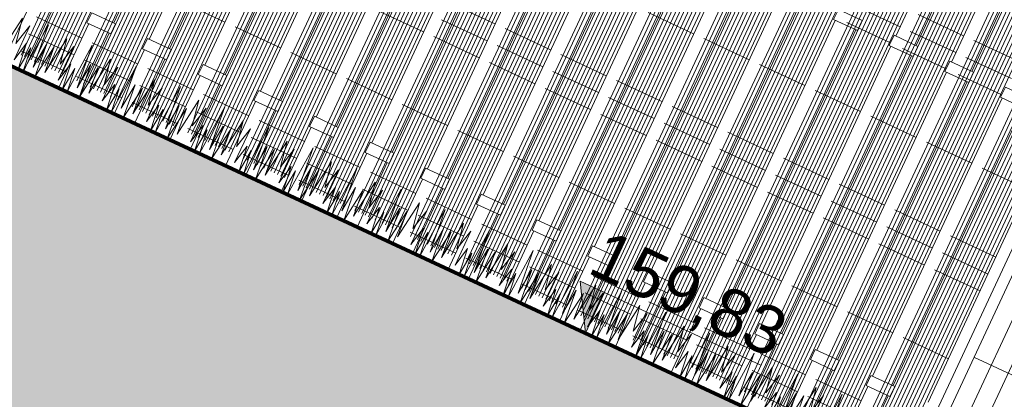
# Model space of a CAD drawing. Header units: millimetres. Extents: x 1962 to 3194, y -795 to -219.
# Tile 78 of 256: x 2250.32 to 2252.95, y -376.84 to -375.83. Entities that reach past the tile are written whole.
import ezdxf

# ---------------------------------------------------------------- set-up
doc = ezdxf.new("R2010")
doc.units = ezdxf.units.MM
doc.layers.get('0').update_dxf_attribs({"lineweight": 5})
for name, color, linetype, lineweight in [('A_hatch przekroje', 125, 'Continuous', 9), ('A_koty wysokośc.', 53, 'Continuous', 9), ('A_ogrodzenie 2_4m', 45, 'Continuous', 9), ('A_przekrojowe', 42, 'Continuous', 9), ('A_widok', 142, 'Continuous', 9)]:
    doc.layers.add(name, color=color, linetype=linetype, lineweight=lineweight)
doc.styles.get("Standard").update_dxf_attribs({"font": 'arial.ttf'})

# ---------------------------------------------------------------- blocks, each defined once
blk = doc.blocks.new('zw$CA91')
at = {"layer": 'A_koty wysokośc.'}
h = blk.add_hatch(color=256, dxfattribs=at)
h.dxf.hatch_style = 1
h.paths.add_polyline_path([(-0.448, 0.753), (0, 0), (0, 0.753)])
blk.add_lwpolyline([(2.874, 0.753), (-0.448, 0.753), (0, 0), (0, 0.753)], dxfattribs=at)
blk = doc.blocks.new('zw$607D')
at = {"layer": 'A_hatch przekroje'}
h = blk.add_hatch(dxfattribs=at)
h.set_pattern_fill('EARTH2', color=256, scale=0.03, angle=69.9782, style=2)
h.set_pattern_definition([(225, (-78.4693, 4.5083), (1e-16, -1.077631), [0.3429, -0.4191]), (225, (-78.2268, 4.2658), (1e-16, -1.077631), [0.3429, -0.4191]), (225, (-78.2861, 4.3251), (1e-16, -1.077631), [0.35052, -0.41148]), (225, (-78.34535, 4.3843), (1e-16, -1.077631), [0.35052, -0.41148]), (225, (-78.4046, 4.4436), (1e-16, -1.077631), [0.35052, -0.41148]), (225, (-78.4046, 4.9824), (1e-16, -1.077631), [0.3429, -0.4191]), (225, (-78.34535, 4.92315), (1e-16, -1.077631), [0.3429, -0.4191]), (225, (-78.2861, 4.8639), (1e-16, -1.077631), [0.3429, -0.4191]), (225, (-78.2268, 4.8046), (1e-16, -1.077631), [0.3429, -0.4191]), (225, (-78.4693, 5.0471), (1e-16, -1.077631), [0.3429, -0.4191]), (315, (-78.98654, 4.5298), (1.077631, 0), [0.3429, -0.4191]), (315, (-78.7387, 4.7777), (1.077631, 0), [0.3429, -0.4191]), (315, (-78.80334, 4.713), (1.077631, 0), [0.3429, -0.4191]), (315, (-78.8626, 4.65374), (1.077631, 0), [0.3429, -0.4191]), (315, (-78.9219, 4.5945), (1.077631, 0), [0.3429, -0.4191]), (315, (-78.3831, 4.5945), (1.077631, 0), [0.35052, -0.41148]), (315, (-78.3238, 4.65374), (1.077631, 0), [0.35052, -0.41148]), (315, (-78.2645, 4.713), (1.077631, 0), [0.35052, -0.41148]), (315, (-78.1999, 4.7777), (1.077631, 0), [0.3429, -0.4191]), (315, (-78.4423, 4.5352), (1.077631, 0), [0.3429, -0.4191])])
h.paths.add_polyline_path([(-131.3806, -0.9503), (-128.5486, -0.9503), (-128.1695, -0.6713), (-127.4013, -0.6606), (-127.1193, -0.9285), (-126.3193, -0.9285), (-125.7914, -0.54), (-24.0282, -0.54), (-23.6193, -0.9285), (-22.8193, -0.9285), (-22.4739, -0.6743), (-5.3893, -1.0103), (-4.8842, -0.5), (-0.6149, -0.5), (-0.12, 0), (-5.9893, 0), (-5.9893, 0.02), (-6.0693, 0.02), (-6.0693, -0.03), (-6.2693, -0.03), (-6.2693, -0.11), (-6.0693, -0.11), (-6.0693, -0.16), (-6.0693, -0.28), (-6.0978, -0.2995), (-6.1093, -0.36), (-5.8893, -0.36), (-5.8893, -0.5003), (-6.2585, -0.5003), (-24.3693, -0.1369), (-24.3693, -0.04), (-24.1093, -0.04), (-24.1093, 0.09), (-24.2093, 0.24), (-24.2093, 0.34), (-24.2693, 0.34), (-24.2693, 0.24), (-24.3693, 0.09), (-24.3693, 0.0473), (-26.8255, -0.004), (-26.8255, -0.264), (-27.0855, -0.264), (-27.0855, -0.004), (-30.3119, 0.0634), (-33.5384, -0.004), (-33.5384, -0.264), (-33.7984, -0.264), (-33.7984, -0.004), (-35.9184, 0.0403), (-38.0384, -0.004), (-38.0384, -0.264), (-38.2984, -0.264), (-38.2984, -0.004), (-40.4184, 0.0403), (-42.5384, -0.004), (-42.5384, -0.264), (-42.7984, -0.264), (-42.7984, -0.004), (-44.9184, 0.0403), (-47.0384, -0.004), (-47.0384, -0.264), (-47.2984, -0.264), (-47.2984, -0.004), (-49.4184, 0.0403), (-51.5384, -0.004), (-51.5384, -0.264), (-51.7984, -0.264), (-51.7984, -0.004), (-53.9184, 0.0403), (-56.0384, -0.004), (-56.0384, -0.264), (-56.2984, -0.264), (-56.2984, -0.004), (-58.4184, 0.0403), (-60.5384, -0.004), (-60.5384, -0.264), (-60.7984, -0.264), (-60.7984, -0.004), (-62.9184, 0.0403), (-65.0384, -0.004), (-65.0384, -0.264), (-65.2984, -0.264), (-65.2984, -0.004), (-67.4184, 0.0403), (-69.5384, -0.004), (-69.5384, -0.264), (-69.7984, -0.264), (-69.7984, -0.004), (-71.9184, 0.0403), (-74.0384, -0.004), (-74.0384, -0.264), (-74.2984, -0.264), (-74.2984, -0.004), (-76.4184, 0.0403), (-78.5384, -0.004), (-78.5384, -0.264), (-78.7984, -0.264), (-78.7984, -0.004), (-80.9184, 0.0403), (-83.0384, -0.004), (-83.0384, -0.264), (-83.2984, -0.264), (-83.2984, -0.004), (-85.4184, 0.0403), (-87.5384, -0.004), (-87.5384, -0.264), (-87.7984, -0.264), (-87.7984, -0.004), (-89.9184, 0.0403), (-92.0384, -0.004), (-92.0384, -0.264), (-92.2984, -0.264), (-92.2984, -0.004), (-94.4184, 0.0403), (-96.5384, -0.004), (-96.5384, -0.264), (-96.7984, -0.264), (-96.7984, -0.004), (-98.9184, 0.0403), (-101.0384, -0.004), (-101.0384, -0.264), (-101.2984, -0.264), (-101.2984, -0.004), (-103.4184, 0.0403), (-105.5384, -0.004), (-105.5384, -0.264), (-105.7984, -0.264), (-105.7984, -0.004), (-107.9184, 0.0403), (-110.0384, -0.004), (-110.0384, -0.264), (-110.2984, -0.264), (-110.2984, -0.004), (-112.4184, 0.0403), (-114.5384, -0.004), (-114.5384, -0.264), (-114.7984, -0.264), (-114.7984, -0.004), (-116.9184, 0.0403), (-119.0384, -0.004), (-119.0384, -0.264), (-119.2984, -0.264), (-119.2984, -0.004), (-121.4184, 0.0403), (-123.5384, -0.004), (-123.5384, -0.264), (-123.7984, -0.264), (-123.7984, -0.004), (-125.5693, 0.033), (-125.5693, 0.09), (-125.6693, 0.24), (-125.6693, 0.34), (-125.7293, 0.34), (-125.7293, 0.24), (-125.8293, 0.09), (-125.8293, 0.0384), (-125.8293, -0.04), (-125.5693, -0.04), (-125.5693, -0.1369), (-128.1493, -0.1829), (-128.1493, -0.08), (-127.9293, -0.08), (-127.9408, -0.0195), (-127.9693, 0), (-127.9693, 0.3), (-128.0493, 0.3), (-128.0493, 0.27), (-132.6493, 0.27)])
h.paths.add_polyline_path([(-128.1493, -0.08), (-128.1093, 0.2), (-128.0493, 0.2), (-128.0493, 0), (-128.0493, -0.0195), (-127.9408, -0.0195), (-127.9293, -0.08)], flags=16)
at = {"layer": 'A_ogrodzenie 2_4m'}
for p, q in [((-128.9486, 2.77), (-128.9486, 0.34)), ((-128.8682, 0.34), (-128.8682, 2.77)), ((-128.8182, 0.34), (-128.8182, 2.77)), ((-131.5669, 0.3076), (-131.5669, 2.7376)), ((-131.5569, 0.3076), (-131.5569, 2.7376)), ((-131.5469, 0.3076), (-131.5469, 2.7376)), ((-131.5369, 0.3076), (-131.5369, 2.7376)), ((-131.5269, 0.3076), (-131.5269, 2.7376)), ((-131.5169, 0.3076), (-131.5169, 2.7376)), ((-131.5069, 0.3076), (-131.5069, 2.7376)), ((-131.4969, 0.3076), (-131.4969, 2.7376)), ((-131.4869, 0.3076), (-131.4869, 2.7376)), ((-131.4769, 0.3076), (-131.4769, 2.7376)), ((-131.4669, 0.3076), (-131.4669, 2.7376)), ((-131.4569, 0.3076), (-131.4569, 2.7376)), ((-131.4469, 0.3076), (-131.4469, 2.7376)), ((-131.4029, 0.3076), (-131.4029, 2.7376)), ((-131.3929, 0.3076), (-131.3929, 2.7376)), ((-131.3829, 0.3076), (-131.3829, 2.7376)), ((-131.3729, 0.3076), (-131.3729, 2.7376)), ((-131.3629, 0.3076), (-131.3629, 2.7376)), ((-131.3529, 0.3076), (-131.3529, 2.7376)), ((-131.3429, 0.3076), (-131.3429, 2.7376)), ((-131.3329, 0.3076), (-131.3329, 2.7376)), ((-131.3229, 0.3076), (-131.3229, 2.7376)), ((-131.3129, 0.3076), (-131.3129, 2.7376)), ((-131.3029, 0.3076), (-131.3029, 2.7376)), ((-131.2929, 0.3076), (-131.2929, 2.7376)), ((-131.2829, 0.3076), (-131.2829, 2.7376)), ((-131.239, 0.3076), (-131.239, 2.7376)), ((-131.229, 0.3076), (-131.229, 2.7376)), ((-131.219, 0.3076), (-131.219, 2.7376)), ((-131.209, 0.3076), (-131.209, 2.7376)), ((-131.199, 0.3076), (-131.199, 2.7376)), ((-131.189, 0.3076), (-131.189, 2.7376)), ((-131.179, 0.3076), (-131.179, 2.7376)), ((-131.169, 0.3076), (-131.169, 2.7376)), ((-131.159, 0.3076), (-131.159, 2.7376)), ((-131.149, 0.3076), (-131.149, 2.7376)), ((-131.139, 0.3076), (-131.139, 2.7376)), ((-131.129, 0.3076), (-131.129, 2.7376)), ((-131.119, 0.3076), (-131.119, 2.7376)), ((-131.075, 0.3076), (-131.075, 2.7376)), ((-131.065, 0.3076), (-131.065, 2.7376)), ((-131.055, 0.3076), (-131.055, 2.7376)), ((-131.045, 0.3076), (-131.045, 2.7376)), ((-131.035, 0.3076), (-131.035, 2.7376)), ((-131.025, 0.3076), (-131.025, 2.7376)), ((-131.015, 0.3076), (-131.015, 2.7376)), ((-131.005, 0.3076), (-131.005, 2.7376)), ((-130.995, 0.3076), (-130.995, 2.7376)), ((-130.985, 0.3076), (-130.985, 2.7376)), ((-130.975, 0.3076), (-130.975, 2.7376)), ((-130.965, 0.3076), (-130.965, 2.7376)), ((-130.955, 0.3076), (-130.955, 2.7376)), ((-130.911, 0.3076), (-130.911, 2.7376)), ((-130.901, 0.3076), (-130.901, 2.7376)), ((-130.891, 0.3076), (-130.891, 2.7376)), ((-130.881, 0.3076), (-130.881, 2.7376)), ((-130.871, 0.3076), (-130.871, 2.7376)), ((-130.861, 0.3076), (-130.861, 2.7376)), ((-130.851, 0.3076), (-130.851, 2.7376)), ((-130.841, 0.3076), (-130.841, 2.7376)), ((-130.831, 0.3076), (-130.831, 2.7376)), ((-130.821, 0.3076), (-130.821, 2.7376)), ((-130.811, 0.3076), (-130.811, 2.7376)), ((-130.801, 0.3076), (-130.801, 2.7376)), ((-130.791, 0.3076), (-130.791, 2.7376)), ((-130.747, 0.3076), (-130.747, 2.7376)), ((-130.737, 0.3076), (-130.737, 2.7376)), ((-130.727, 0.3076), (-130.727, 2.7376)), ((-130.717, 0.3076), (-130.717, 2.7376)), ((-130.707, 0.3076), (-130.707, 2.7376)), ((-130.697, 0.3076), (-130.697, 2.7376)), ((-130.687, 0.3076), (-130.687, 2.7376)), ((-130.677, 0.3076), (-130.677, 2.7376)), ((-130.667, 0.3076), (-130.667, 2.7376)), ((-130.657, 0.3076), (-130.657, 2.7376)), ((-130.647, 0.3076), (-130.647, 2.7376)), ((-130.637, 0.3076), (-130.637, 2.7376)), ((-130.627, 0.3076), (-130.627, 2.7376)), ((-130.583, 0.3076), (-130.583, 2.7376)), ((-130.573, 0.3076), (-130.573, 2.7376)), ((-130.563, 0.3076), (-130.563, 2.7376)), ((-130.553, 0.3076), (-130.553, 2.7376)), ((-130.543, 0.3076), (-130.543, 2.7376)), ((-130.533, 0.3076), (-130.533, 2.7376)), ((-130.523, 0.3076), (-130.523, 2.7376)), ((-130.513, 0.3076), (-130.513, 2.7376)), ((-130.503, 0.3076), (-130.503, 2.7376)), ((-130.493, 0.3076), (-130.493, 2.7376)), ((-130.483, 0.3076), (-130.483, 2.7376)), ((-130.473, 0.3076), (-130.473, 2.7376)), ((-130.463, 0.3076), (-130.463, 2.7376)), ((-130.419, 0.3076), (-130.419, 2.7376)), ((-130.409, 0.3076), (-130.409, 2.7376)), ((-130.399, 0.3076), (-130.399, 2.7376)), ((-130.389, 0.3076), (-130.389, 2.7376)), ((-130.379, 0.3076), (-130.379, 2.7376)), ((-130.369, 0.3076), (-130.369, 2.7376)), ((-130.359, 0.3076), (-130.359, 2.7376)), ((-130.349, 0.3076), (-130.349, 2.7376)), ((-130.339, 0.3076), (-130.339, 2.7376)), ((-130.329, 0.3076), (-130.329, 2.7376)), ((-130.319, 0.3076), (-130.319, 2.7376)), ((-130.309, 0.3076), (-130.309, 2.7376)), ((-130.299, 0.3076), (-130.299, 2.7376)), ((-130.255, 0.3076), (-130.255, 2.7376)), ((-130.245, 0.3076), (-130.245, 2.7376)), ((-130.235, 0.3076), (-130.235, 2.7376)), ((-130.225, 0.3076), (-130.225, 2.7376)), ((-130.215, 0.3076), (-130.215, 2.7376)), ((-130.205, 0.3076), (-130.205, 2.7376)), ((-130.195, 0.3076), (-130.195, 2.7376)), ((-130.185, 0.3076), (-130.185, 2.7376)), ((-130.175, 0.3076), (-130.175, 2.7376)), ((-130.165, 0.3076), (-130.165, 2.7376)), ((-130.155, 0.3076), (-130.155, 2.7376)), ((-130.145, 0.3076), (-130.145, 2.7376)), ((-130.135, 0.3076), (-130.135, 2.7376)), ((-130.091, 0.3076), (-130.091, 2.7376)), ((-130.081, 0.3076), (-130.081, 2.7376)), ((-130.071, 0.3076), (-130.071, 2.7376)), ((-130.061, 0.3076), (-130.061, 2.7376)), ((-130.051, 0.3076), (-130.051, 2.7376)), ((-130.041, 0.3076), (-130.041, 2.7376)), ((-130.031, 0.3076), (-130.031, 2.7376)), ((-130.021, 0.3076), (-130.021, 2.7376)), ((-130.011, 0.3076), (-130.011, 2.7376)), ((-130.001, 0.3076), (-130.001, 2.7376)), ((-129.991, 0.3076), (-129.991, 2.7376)), ((-129.981, 0.3076), (-129.981, 2.7376)), ((-129.971, 0.3076), (-129.971, 2.7376)), ((-129.927, 0.3076), (-129.927, 2.7376)), ((-129.917, 0.3076), (-129.917, 2.7376)), ((-129.907, 0.3076), (-129.907, 2.7376)), ((-129.897, 0.3076), (-129.897, 2.7376)), ((-129.887, 0.3076), (-129.887, 2.7376)), ((-129.877, 0.3076), (-129.877, 2.7376)), ((-129.867, 0.3076), (-129.867, 2.7376)), ((-129.857, 0.3076), (-129.857, 2.7376)), ((-129.847, 0.3076), (-129.847, 2.7376)), ((-129.837, 0.3076), (-129.837, 2.7376)), ((-129.827, 0.3076), (-129.827, 2.7376)), ((-129.817, 0.3076), (-129.817, 2.7376)), ((-129.807, 0.3076), (-129.807, 2.7376)), ((-129.763, 0.3076), (-129.763, 2.7376)), ((-129.753, 0.3076), (-129.753, 2.7376)), ((-129.743, 0.3076), (-129.743, 2.7376)), ((-129.733, 0.3076), (-129.733, 2.7376)), ((-129.723, 0.3076), (-129.723, 2.7376)), ((-129.713, 0.3076), (-129.713, 2.7376)), ((-129.703, 0.3076), (-129.703, 2.7376)), ((-129.693, 0.3076), (-129.693, 2.7376)), ((-129.683, 0.3076), (-129.683, 2.7376)), ((-129.673, 0.3076), (-129.673, 2.7376)), ((-129.663, 0.3076), (-129.663, 2.7376)), ((-129.653, 0.3076), (-129.653, 2.7376)), ((-129.643, 0.3076), (-129.643, 2.7376)), ((-129.599, 0.3076), (-129.599, 2.7376)), ((-129.589, 0.3076), (-129.589, 2.7376)), ((-129.579, 0.3076), (-129.579, 2.7376)), ((-129.569, 0.3076), (-129.569, 2.7376)), ((-129.559, 0.3076), (-129.559, 2.7376)), ((-129.549, 0.3076), (-129.549, 2.7376)), ((-129.539, 0.3076), (-129.539, 2.7376)), ((-129.529, 0.3076), (-129.529, 2.7376)), ((-129.519, 0.3076), (-129.519, 2.7376)), ((-129.509, 0.3076), (-129.509, 2.7376)), ((-129.499, 0.3076), (-129.499, 2.7376)), ((-129.489, 0.3076), (-129.489, 2.7376)), ((-129.479, 0.3076), (-129.479, 2.7376)), ((-129.435, 0.3076), (-129.435, 2.7376)), ((-129.425, 0.3076), (-129.425, 2.7376)), ((-129.415, 0.3076), (-129.415, 2.7376)), ((-129.405, 0.3076), (-129.405, 2.7376)), ((-129.395, 0.3076), (-129.395, 2.7376)), ((-129.385, 0.3076), (-129.385, 2.7376)), ((-129.375, 0.3076), (-129.375, 2.7376)), ((-129.365, 0.3076), (-129.365, 2.7376)), ((-129.355, 0.3076), (-129.355, 2.7376)), ((-129.345, 0.3076), (-129.345, 2.7376)), ((-129.335, 0.3076), (-129.335, 2.7376)), ((-129.325, 0.3076), (-129.325, 2.7376)), ((-129.315, 0.3076), (-129.315, 2.7376)), ((-129.271, 0.3076), (-129.271, 2.7376)), ((-129.261, 0.3076), (-129.261, 2.7376)), ((-129.251, 0.3076), (-129.251, 2.7376)), ((-129.241, 0.3076), (-129.241, 2.7376)), ((-129.231, 0.3076), (-129.231, 2.7376)), ((-129.221, 0.3076), (-129.221, 2.7376)), ((-129.211, 0.3076), (-129.211, 2.7376)), ((-129.201, 0.3076), (-129.201, 2.7376)), ((-129.191, 0.3076), (-129.191, 2.7376)), ((-129.181, 0.3076), (-129.181, 2.7376)), ((-129.171, 0.3076), (-129.171, 2.7376)), ((-129.161, 0.3076), (-129.161, 2.7376)), ((-129.151, 0.3076), (-129.151, 2.7376)), ((-129.107, 0.3076), (-129.107, 2.7376)), ((-129.097, 0.3076), (-129.097, 2.7376)), ((-129.087, 0.3076), (-129.087, 2.7376)), ((-129.077, 0.3076), (-129.077, 2.7376)), ((-129.067, 0.3076), (-129.067, 2.7376)), ((-129.057, 0.3076), (-129.057, 2.7376)), ((-129.047, 0.3076), (-129.047, 2.7376)), ((-129.037, 0.3076), (-129.037, 2.7376)), ((-129.027, 0.3076), (-129.027, 2.7376)), ((-129.017, 0.3076), (-129.017, 2.7376)), ((-129.007, 0.3076), (-129.007, 2.7376)), ((-128.997, 0.3076), (-128.997, 2.7376)), ((-128.987, 0.3076), (-128.987, 2.7376)), ((-129.4406, 1.4176), (-129.3066, 1.4176)), ((-129.2766, 1.4176), (-129.1426, 1.4176)), ((-129.6046, 1.3676), (-129.4706, 1.3676)), ((-129.4406, 1.3676), (-129.3066, 1.3676)), ((-129.2766, 1.3676), (-129.1426, 1.3676)), ((-129.6046, 1.3176), (-129.4756, 1.3176)), ((-129.4406, 1.3176), (-129.3116, 1.3176)), ((-129.2766, 1.3176), (-129.1476, 1.3176)), ((-130.0966, 1.1176), (-129.9626, 1.1176)), ((-129.9326, 1.1176), (-129.7986, 1.1176)), ((-129.7686, 1.1176), (-129.6346, 1.1176)), ((-129.6046, 1.1176), (-129.4706, 1.1176)), ((-129.4406, 1.1176), (-129.3066, 1.1176)), ((-129.2766, 1.1176), (-129.1426, 1.1176)), ((-129.1126, 1.1176), (-128.9786, 1.1176)), ((-130.5886, 0.9176), (-130.4546, 0.9176)), ((-130.4246, 0.9176), (-130.2906, 0.9176)), ((-130.2606, 0.9176), (-130.1266, 0.9176)), ((-130.0966, 0.9176), (-129.9626, 0.9176)), ((-129.9326, 0.9176), (-129.7986, 0.9176)), ((-129.7686, 0.9176), (-129.6346, 0.9176)), ((-129.6046, 0.9176), (-129.4706, 0.9176)), ((-129.4406, 0.9176), (-129.3066, 0.9176)), ((-129.2766, 0.9176), (-129.1426, 0.9176)), ((-129.1126, 0.9176), (-128.9786, 0.9176)), ((-130.5886, 0.8676), (-130.4546, 0.8676)), ((-130.4246, 0.8676), (-130.2906, 0.8676)), ((-130.2606, 0.8676), (-130.1266, 0.8676)), ((-130.0966, 0.8676), (-129.9626, 0.8676)), ((-129.9326, 0.8676), (-129.7986, 0.8676)), ((-129.7686, 0.8676), (-129.6346, 0.8676)), ((-129.6046, 0.8676), (-129.4706, 0.8676)), ((-129.4406, 0.8676), (-129.3066, 0.8676)), ((-129.2766, 0.8676), (-129.1426, 0.8676)), ((-129.1126, 0.8676), (-128.9786, 0.8676)), ((-130.7526, 0.8176), (-130.6186, 0.8176)), ((-130.5886, 0.8176), (-130.4546, 0.8176)), ((-130.4246, 0.8176), (-130.2906, 0.8176)), ((-130.2606, 0.8176), (-130.1266, 0.8176)), ((-130.0966, 0.8176), (-129.9626, 0.8176)), ((-129.9326, 0.8176), (-129.7986, 0.8176)), ((-129.7686, 0.8176), (-129.6346, 0.8176)), ((-129.6046, 0.8176), (-129.4706, 0.8176)), ((-129.4406, 0.8176), (-129.3066, 0.8176)), ((-129.2766, 0.8176), (-129.1426, 0.8176)), ((-129.1126, 0.8176), (-128.9786, 0.8176)), ((-128.9186, 0.65), (-128.6591, 0.65)), ((-131.2445, 0.6176), (-131.1105, 0.6176)), ((-131.0805, 0.6176), (-130.9466, 0.6176)), ((-130.9166, 0.6176), (-130.7826, 0.6176)), ((-130.7526, 0.6176), (-130.6186, 0.6176)), ((-130.5886, 0.6176), (-130.4546, 0.6176)), ((-130.4246, 0.6176), (-130.2906, 0.6176)), ((-130.2606, 0.6176), (-130.1266, 0.6176)), ((-130.0966, 0.6176), (-129.9626, 0.6176)), ((-129.9326, 0.6176), (-129.7986, 0.6176)), ((-129.7686, 0.6176), (-129.6346, 0.6176)), ((-129.6046, 0.6176), (-129.4706, 0.6176)), ((-129.4406, 0.6176), (-129.3066, 0.6176)), ((-129.2766, 0.6176), (-129.1426, 0.6176)), ((-129.1126, 0.6176), (-128.9786, 0.6176)), ((-131.5725, 0.4176), (-131.4385, 0.4176)), ((-131.4085, 0.4176), (-131.2745, 0.4176)), ((-131.2445, 0.4176), (-131.1105, 0.4176)), ((-131.0805, 0.4176), (-130.9466, 0.4176)), ((-130.9166, 0.4176), (-130.7826, 0.4176)), ((-130.7526, 0.4176), (-130.6186, 0.4176)), ((-130.5886, 0.4176), (-130.4546, 0.4176)), ((-130.4246, 0.4176), (-130.2906, 0.4176)), ((-130.2606, 0.4176), (-130.1266, 0.4176)), ((-130.0966, 0.4176), (-129.9626, 0.4176)), ((-129.9326, 0.4176), (-129.7986, 0.4176)), ((-129.7686, 0.4176), (-129.6346, 0.4176)), ((-129.6046, 0.4176), (-129.4706, 0.4176)), ((-129.4406, 0.4176), (-129.3066, 0.4176)), ((-129.2766, 0.4176), (-129.1426, 0.4176)), ((-131.5725, 0.3676), (-131.4385, 0.3676)), ((-131.4085, 0.3676), (-131.2745, 0.3676)), ((-131.2445, 0.3676), (-131.1105, 0.3676)), ((-131.0805, 0.3676), (-130.9466, 0.3676)), ((-130.9166, 0.3676), (-130.7826, 0.3676)), ((-130.7526, 0.3676), (-130.6186, 0.3676)), ((-130.5886, 0.3676), (-130.4546, 0.3676)), ((-130.4246, 0.3676), (-130.2906, 0.3676)), ((-130.2606, 0.3676), (-130.1266, 0.3676)), ((-130.0966, 0.3676), (-129.9626, 0.3676)), ((-129.9326, 0.3676), (-129.7986, 0.3676)), ((-129.7686, 0.3676), (-129.6346, 0.3676)), ((-129.6046, 0.3676), (-129.4706, 0.3676)), ((-129.4406, 0.3676), (-129.3066, 0.3676)), ((-129.2766, 0.3676), (-129.1426, 0.3676)), ((-131.5725, 0.3176), (-131.4385, 0.3176)), ((-131.4085, 0.3176), (-131.2745, 0.3176)), ((-131.2445, 0.3176), (-131.1105, 0.3176)), ((-131.0805, 0.3176), (-130.9466, 0.3176)), ((-130.9166, 0.3176), (-130.7826, 0.3176)), ((-130.7526, 0.3176), (-130.6186, 0.3176)), ((-130.5886, 0.3176), (-130.4546, 0.3176)), ((-130.4246, 0.3176), (-130.2906, 0.3176)), ((-130.2606, 0.3176), (-130.1266, 0.3176)), ((-130.0966, 0.3176), (-129.9626, 0.3176)), ((-129.9326, 0.3176), (-129.7986, 0.3176)), ((-129.7686, 0.3176), (-129.6346, 0.3176)), ((-129.6046, 0.3176), (-129.4706, 0.3176)), ((-129.4406, 0.3176), (-129.3066, 0.3176))]:
    blk.add_line(p, q, dxfattribs=at)
for points in [[(-129.4706, 1.34), (-129.4706, 1.96)], [(-129.4706, 1.34), (-129.4706, 1.96)], [(-129.4106, 1.96), (-129.4106, 1.34)], [(-129.3066, 1.34), (-129.3066, 1.96)], [(-129.3066, 1.34), (-129.3066, 1.96)], [(-129.2466, 1.96), (-129.2466, 1.34)], [(-129.5696, 1.34), (-129.6396, 1.34), (-129.6396, 1.31), (-129.5696, 1.31), (-129.5696, 1.34)], [(-129.4056, 1.34), (-129.4756, 1.34), (-129.4756, 1.31), (-129.4056, 1.31), (-129.4056, 1.34)], [(-129.2416, 1.34), (-129.3116, 1.34), (-129.3116, 1.31), (-129.2416, 1.31), (-129.2416, 1.34)], [(-129.0776, 1.34), (-129.1476, 1.34), (-129.1476, 1.31), (-129.0776, 1.31), (-129.0776, 1.34)], [(-131.3785, 1.31), (-131.3785, 0.49)], [(-131.2745, 0.49), (-131.2745, 1.31)], [(-131.2745, 0.49), (-131.2745, 1.31)], [(-131.2145, 1.31), (-131.2145, 0.49)], [(-131.1105, 0.49), (-131.1105, 1.31)], [(-131.1105, 0.49), (-131.1105, 1.31)], [(-131.0505, 1.31), (-131.0505, 0.49)], [(-130.9466, 0.49), (-130.9466, 1.31)], [(-130.9466, 0.49), (-130.9466, 1.31)], [(-130.8866, 1.31), (-130.8866, 0.49)], [(-130.7826, 0.49), (-130.7826, 1.31)], [(-130.7826, 0.49), (-130.7826, 1.31)], [(-130.7226, 1.31), (-130.7226, 0.49)], [(-130.6186, 0.49), (-130.6186, 1.31)], [(-130.6186, 0.49), (-130.6186, 1.31)], [(-130.5586, 1.31), (-130.5586, 0.49)], [(-130.4546, 0.49), (-130.4546, 1.31)], [(-130.4546, 0.49), (-130.4546, 1.31)], [(-130.3946, 1.31), (-130.3946, 0.49)], [(-130.2906, 0.49), (-130.2906, 1.31)], [(-130.2906, 0.49), (-130.2906, 1.31)], [(-130.2306, 1.31), (-130.2306, 0.49)], [(-130.1266, 0.49), (-130.1266, 1.31)], [(-130.1266, 0.49), (-130.1266, 1.31)], [(-130.0666, 1.31), (-130.0666, 0.49)], [(-129.9626, 0.49), (-129.9626, 1.31)], [(-129.9626, 0.49), (-129.9626, 1.31)], [(-129.9026, 1.31), (-129.9026, 0.49)], [(-129.7986, 0.49), (-129.7986, 1.31)], [(-129.7986, 0.49), (-129.7986, 1.31)], [(-129.7386, 1.31), (-129.7386, 0.49)], [(-129.6346, 0.49), (-129.6346, 1.31)], [(-129.6346, 0.49), (-129.6346, 1.31)], [(-129.5746, 1.31), (-129.5746, 0.49)], [(-129.4706, 0.49), (-129.4706, 1.31)], [(-129.4706, 0.49), (-129.4706, 1.31)], [(-129.4106, 1.31), (-129.4106, 0.49)], [(-129.3066, 0.49), (-129.3066, 1.31)], [(-129.3066, 0.49), (-129.3066, 1.31)], [(-129.2466, 1.31), (-129.2466, 0.49)], [(-129.1426, 0.49), (-129.1426, 1.31)], [(-129.1426, 0.49), (-129.1426, 1.31)], [(-129.0826, 1.31), (-129.0826, 0.49)], [(-128.9786, 0.49), (-128.9786, 1.31)], [(-128.9186, 1.31), (-128.9186, 0.49)], [(-131.3735, 0.49), (-131.4435, 0.49), (-131.4435, 0.46), (-131.3735, 0.46), (-131.3735, 0.49)], [(-131.2095, 0.49), (-131.2795, 0.49), (-131.2795, 0.46), (-131.2095, 0.46), (-131.2095, 0.49)], [(-131.0455, 0.49), (-131.1155, 0.49), (-131.1155, 0.46), (-131.0455, 0.46), (-131.0455, 0.49)], [(-130.8816, 0.49), (-130.9516, 0.49), (-130.9516, 0.46), (-130.8816, 0.46), (-130.8816, 0.49)], [(-130.7176, 0.49), (-130.7876, 0.49), (-130.7876, 0.46), (-130.7176, 0.46), (-130.7176, 0.49)], [(-130.5536, 0.49), (-130.6236, 0.49), (-130.6236, 0.46), (-130.5536, 0.46), (-130.5536, 0.49)], [(-130.3896, 0.49), (-130.4596, 0.49), (-130.4596, 0.46), (-130.3896, 0.46), (-130.3896, 0.49)], [(-130.2256, 0.49), (-130.2956, 0.49), (-130.2956, 0.46), (-130.2256, 0.46), (-130.2256, 0.49)], [(-130.0616, 0.49), (-130.1316, 0.49), (-130.1316, 0.46), (-130.0616, 0.46), (-130.0616, 0.49)], [(-129.8976, 0.49), (-129.9676, 0.49), (-129.9676, 0.46), (-129.8976, 0.46), (-129.8976, 0.49)], [(-129.7336, 0.49), (-129.8036, 0.49), (-129.8036, 0.46), (-129.7336, 0.46), (-129.7336, 0.49)], [(-129.5696, 0.49), (-129.6396, 0.49), (-129.6396, 0.46), (-129.5696, 0.46), (-129.5696, 0.49)], [(-129.4056, 0.49), (-129.4756, 0.49), (-129.4756, 0.46), (-129.4056, 0.46), (-129.4056, 0.49)], [(-129.2416, 0.49), (-129.3116, 0.49), (-129.3116, 0.46), (-129.2416, 0.46), (-129.2416, 0.49)], [(-129.0776, 0.49), (-129.1476, 0.49), (-129.1476, 0.46), (-129.0776, 0.46), (-129.0776, 0.49)], [(-131.6025, 0.27), (-131.6025, 0.46)], [(-131.6025, 0.27), (-131.6025, 0.46)], [(-131.5425, 0.46), (-131.5425, 0.27)], [(-131.4385, 0.27), (-131.4385, 0.46)], [(-131.4385, 0.27), (-131.4385, 0.46)], [(-131.3785, 0.46), (-131.3785, 0.27)], [(-131.2745, 0.27), (-131.2745, 0.46)], [(-131.2745, 0.27), (-131.2745, 0.46)], [(-131.2145, 0.46), (-131.2145, 0.27)], [(-131.1105, 0.27), (-131.1105, 0.46)], [(-131.1105, 0.27), (-131.1105, 0.46)], [(-131.0505, 0.46), (-131.0505, 0.27)], [(-130.9466, 0.27), (-130.9466, 0.46)], [(-130.9466, 0.27), (-130.9466, 0.46)], [(-130.8866, 0.46), (-130.8866, 0.27)], [(-130.7826, 0.27), (-130.7826, 0.46)], [(-130.7826, 0.27), (-130.7826, 0.46)], [(-130.7226, 0.46), (-130.7226, 0.27)], [(-130.6186, 0.27), (-130.6186, 0.46)], [(-130.6186, 0.27), (-130.6186, 0.46)], [(-130.5586, 0.46), (-130.5586, 0.27)], [(-130.4546, 0.27), (-130.4546, 0.46)], [(-130.4546, 0.27), (-130.4546, 0.46)], [(-130.3946, 0.46), (-130.3946, 0.27)], [(-130.2906, 0.27), (-130.2906, 0.46)], [(-130.2906, 0.27), (-130.2906, 0.46)], [(-130.2306, 0.46), (-130.2306, 0.27)], [(-130.1266, 0.27), (-130.1266, 0.46)], [(-130.1266, 0.27), (-130.1266, 0.46)], [(-130.0666, 0.46), (-130.0666, 0.27)], [(-129.9626, 0.27), (-129.9626, 0.46)], [(-129.9626, 0.27), (-129.9626, 0.46)], [(-129.9026, 0.46), (-129.9026, 0.27)], [(-129.7986, 0.27), (-129.7986, 0.46)], [(-129.7986, 0.27), (-129.7986, 0.46)], [(-129.7386, 0.46), (-129.7386, 0.27)], [(-129.6346, 0.27), (-129.6346, 0.46)], [(-129.6346, 0.27), (-129.6346, 0.46)], [(-129.5746, 0.46), (-129.5746, 0.27)], [(-129.4706, 0.27), (-129.4706, 0.46)], [(-129.4706, 0.27), (-129.4706, 0.46)], [(-129.4106, 0.46), (-129.4106, 0.27)], [(-129.3066, 0.27), (-129.3066, 0.46)], [(-129.3066, 0.27), (-129.3066, 0.46)], [(-129.2466, 0.46), (-129.2466, 0.27)], [(-129.1426, 0.27), (-129.1426, 0.46)], [(-129.1426, 0.27), (-129.1426, 0.46)], [(-129.0826, 0.46), (-129.0826, 0.27)]]:
    blk.add_lwpolyline(points, dxfattribs=at)
at = {"layer": 'A_przekrojowe', "const_width": 0.01}
blk.add_lwpolyline([(-128.0493, 0.27), (-133.0026, 0.27)], dxfattribs=at)
at = {"layer": 'A_widok'}
for points in [[(-131.5578, 0.2705), (-131.5578, 0.2705), (-131.5665, 0.3424), (-131.5784, 0.2884), (-131.5786, 0.3878), (-131.5922, 0.3295), (-131.6052, 0.3989), (-131.6196, 0.2917), (-131.6257, 0.3646), (-131.6384, 0.2703), (-131.6472, 0.3637), (-131.6539, 0.2916), (-131.6653, 0.4116), (-131.6736, 0.2703), (-131.6814, 0.3362), (-131.6877, 0.2702)], [(-131.4278, 0.2702), (-131.4278, 0.2702), (-131.4362, 0.3422), (-131.4484, 0.2882), (-131.4482, 0.3876), (-131.462, 0.3294), (-131.4747, 0.3988), (-131.4895, 0.2917), (-131.4954, 0.3646), (-131.5085, 0.2704), (-131.5168, 0.3638), (-131.5238, 0.2918), (-131.5347, 0.4118), (-131.5436, 0.2705), (-131.5512, 0.3364), (-131.5578, 0.2705)], [(-131.2979, 0.2705), (-131.2979, 0.2705), (-131.3066, 0.3424), (-131.3185, 0.2884), (-131.3187, 0.3878), (-131.3323, 0.3295), (-131.3453, 0.3989), (-131.3597, 0.2917), (-131.3659, 0.3646), (-131.3785, 0.2703), (-131.3873, 0.3637), (-131.394, 0.2916), (-131.4054, 0.4116), (-131.4137, 0.2702), (-131.4215, 0.3361), (-131.4278, 0.2702)], [(-131.1679, 0.2702), (-131.1679, 0.2702), (-131.1764, 0.3421), (-131.1885, 0.2882), (-131.1883, 0.3876), (-131.2021, 0.3293), (-131.2148, 0.3988), (-131.2296, 0.2917), (-131.2355, 0.3646), (-131.2486, 0.2704), (-131.2569, 0.3638), (-131.264, 0.2918), (-131.2748, 0.4118), (-131.2837, 0.2705), (-131.2913, 0.3364), (-131.2979, 0.2705)], [(-131.038, 0.2705), (-131.038, 0.2705), (-131.0467, 0.3424), (-131.0586, 0.2883), (-131.0588, 0.3878), (-131.0724, 0.3295), (-131.0855, 0.3989), (-131.0998, 0.2917), (-131.106, 0.3645), (-131.1186, 0.2703), (-131.1274, 0.3636), (-131.1341, 0.2916), (-131.1455, 0.4116), (-131.1538, 0.2702), (-131.1616, 0.3361), (-131.1679, 0.2702)], [(-130.9081, 0.2702), (-130.9081, 0.2702), (-130.9165, 0.3421), (-130.9286, 0.2881), (-130.9284, 0.3876), (-130.9422, 0.3293), (-130.9549, 0.3988), (-130.9698, 0.2917), (-130.9756, 0.3645), (-130.9887, 0.2704), (-130.997, 0.3637), (-131.0041, 0.2917), (-131.0149, 0.4118), (-131.0238, 0.2704), (-131.0314, 0.3364), (-131.038, 0.2705)], [(-130.7781, 0.2705), (-130.7781, 0.2705), (-130.7868, 0.3424), (-130.7987, 0.2883), (-130.799, 0.3878), (-130.8125, 0.3294), (-130.8256, 0.3989), (-130.8399, 0.2917), (-130.8461, 0.3645), (-130.8587, 0.2703), (-130.8675, 0.3636), (-130.8742, 0.2916), (-130.8856, 0.4116), (-130.8939, 0.2702), (-130.9018, 0.3361), (-130.9081, 0.2702)], [(-130.6482, 0.2702), (-130.6482, 0.2702), (-130.6566, 0.3421), (-130.6687, 0.2881), (-130.6685, 0.3876), (-130.6823, 0.3293), (-130.695, 0.3988), (-130.7099, 0.2916), (-130.7157, 0.3645), (-130.7288, 0.2703), (-130.7371, 0.3637), (-130.7442, 0.2917), (-130.755, 0.4118), (-130.764, 0.2704), (-130.7715, 0.3364), (-130.7781, 0.2705)], [(-130.5182, 0.2704), (-130.5182, 0.2704), (-130.527, 0.3423), (-130.5388, 0.2883), (-130.5391, 0.3878), (-130.5527, 0.3294), (-130.5657, 0.3988), (-130.58, 0.2917), (-130.5862, 0.3645), (-130.5988, 0.2703), (-130.6076, 0.3636), (-130.6143, 0.2916), (-130.6257, 0.4116), (-130.634, 0.2702), (-130.6419, 0.3361), (-130.6482, 0.2702)], [(-130.3883, 0.2701), (-130.3883, 0.2701), (-130.3967, 0.3421), (-130.4088, 0.2881), (-130.4086, 0.3876), (-130.4224, 0.3293), (-130.4352, 0.3988), (-130.45, 0.2916), (-130.4558, 0.3645), (-130.4689, 0.2703), (-130.4773, 0.3637), (-130.4843, 0.2917), (-130.4952, 0.4118), (-130.5041, 0.2704), (-130.5116, 0.3363), (-130.5182, 0.2704)], [(-130.2583, 0.2704), (-130.2583, 0.2704), (-130.2671, 0.3423), (-130.279, 0.2883), (-130.2792, 0.3877), (-130.2928, 0.3294), (-130.3058, 0.3988), (-130.3201, 0.2916), (-130.3263, 0.3645), (-130.339, 0.2703), (-130.3477, 0.3636), (-130.3544, 0.2916), (-130.3658, 0.4116), (-130.3741, 0.2702), (-130.382, 0.3361), (-130.3883, 0.2701)], [(-130.1284, 0.2701), (-130.1284, 0.2701), (-130.1368, 0.3421), (-130.1489, 0.2881), (-130.1487, 0.3875), (-130.1626, 0.3293), (-130.1753, 0.3987), (-130.1901, 0.2916), (-130.1959, 0.3645), (-130.209, 0.2703), (-130.2174, 0.3637), (-130.2244, 0.2917), (-130.2353, 0.4117), (-130.2442, 0.2704), (-130.2517, 0.3363), (-130.2583, 0.2704)], [(-129.9984, 0.2704), (-129.9984, 0.2704), (-130.0072, 0.3423), (-130.0191, 0.2883), (-130.0193, 0.3877), (-130.0329, 0.3294), (-130.0459, 0.3988), (-130.0602, 0.2916), (-130.0664, 0.3645), (-130.0791, 0.2702), (-130.0878, 0.3636), (-130.0945, 0.2915), (-130.106, 0.4115), (-130.1142, 0.2702), (-130.1221, 0.3361), (-130.1284, 0.2701)], [(-129.8685, 0.2701), (-129.8685, 0.2701), (-129.8769, 0.3421), (-129.889, 0.2881), (-129.8888, 0.3875), (-129.9027, 0.3293), (-129.9154, 0.3987), (-129.9302, 0.2916), (-129.936, 0.3645), (-129.9491, 0.2703), (-129.9575, 0.3637), (-129.9645, 0.2917), (-129.9754, 0.4117), (-129.9843, 0.2704), (-129.9918, 0.3363), (-129.9984, 0.2704)], [(-129.7386, 0.2704), (-129.7386, 0.2704), (-129.7473, 0.3423), (-129.7592, 0.2883), (-129.7594, 0.3877), (-129.773, 0.3294), (-129.786, 0.3988), (-129.8004, 0.2916), (-129.8065, 0.3645), (-129.8192, 0.2702), (-129.828, 0.3636), (-129.8347, 0.2915), (-129.8461, 0.4115), (-129.8543, 0.2701), (-129.8622, 0.336), (-129.8685, 0.2701)], [(-129.6086, 0.2701), (-129.6086, 0.2701), (-129.617, 0.342), (-129.6292, 0.2881), (-129.6289, 0.3875), (-129.6428, 0.3292), (-129.6555, 0.3987), (-129.6703, 0.2916), (-129.6761, 0.3645), (-129.6892, 0.2703), (-129.6976, 0.3637), (-129.7046, 0.2917), (-129.7155, 0.4117), (-129.7244, 0.2704), (-129.732, 0.3363), (-129.7386, 0.2704)], [(-129.4787, 0.2704), (-129.4787, 0.2704), (-129.4874, 0.3423), (-129.4993, 0.2882), (-129.4995, 0.3877), (-129.5131, 0.3294), (-129.5261, 0.3988), (-129.5405, 0.2916), (-129.5466, 0.3644), (-129.5593, 0.2702), (-129.5681, 0.3635), (-129.5748, 0.2915), (-129.5862, 0.4115), (-129.5944, 0.2701), (-129.6023, 0.336), (-129.6086, 0.2701)], [(-129.3487, 0.2701), (-129.3487, 0.2701), (-129.3571, 0.342), (-129.3693, 0.288), (-129.369, 0.3875), (-129.3829, 0.3292), (-129.3956, 0.3987), (-129.4104, 0.2916), (-129.4163, 0.3644), (-129.4293, 0.2703), (-129.4377, 0.3636), (-129.4447, 0.2916), (-129.4556, 0.4117), (-129.4645, 0.2703), (-129.4721, 0.3363), (-129.4787, 0.2704)], [(-129.2188, 0.2704), (-129.2188, 0.2704), (-129.2275, 0.3423), (-129.2394, 0.2882), (-129.2396, 0.3877), (-129.2532, 0.3294), (-129.2662, 0.3988), (-129.2806, 0.2916), (-129.2867, 0.3644), (-129.2994, 0.2702), (-129.3082, 0.3635), (-129.3149, 0.2915), (-129.3263, 0.4115), (-129.3346, 0.2701), (-129.3424, 0.336), (-129.3487, 0.2701)], [(-129.0888, 0.2701), (-129.0888, 0.2701), (-129.0972, 0.342), (-129.1094, 0.288), (-129.1091, 0.3875), (-129.123, 0.3292), (-129.1357, 0.3987), (-129.1505, 0.2915), (-129.1564, 0.3644), (-129.1695, 0.2703), (-129.1778, 0.3636), (-129.1848, 0.2916), (-129.1957, 0.4117), (-129.2046, 0.2703), (-129.2122, 0.3363), (-129.2188, 0.2704)]]:
    blk.add_lwpolyline(points, dxfattribs=at)
at = {"layer": 'A_koty wysokośc.', "xscale": 0.16, "yscale": 0.16, "zscale": 0.16}
blk.add_blockref('zw$CA91', (-129.886, 0.27), dxfattribs=at)
at = {"layer": 'A_koty wysokośc.', "insert": (-129.9542, 0.4712), "char_height": 0.128, "width": 0.825285, "attachment_point": 4}
blk.add_mtext('159,83', dxfattribs=at)

msp = doc.modelspace()

# ---------------------------------------------------------------- block references
at = {"rotation": 335.0218058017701}
msp.add_blockref('zw$607D', (2369.4566, -431.759), dxfattribs=at)

doc.saveas('drawing.dxf')
